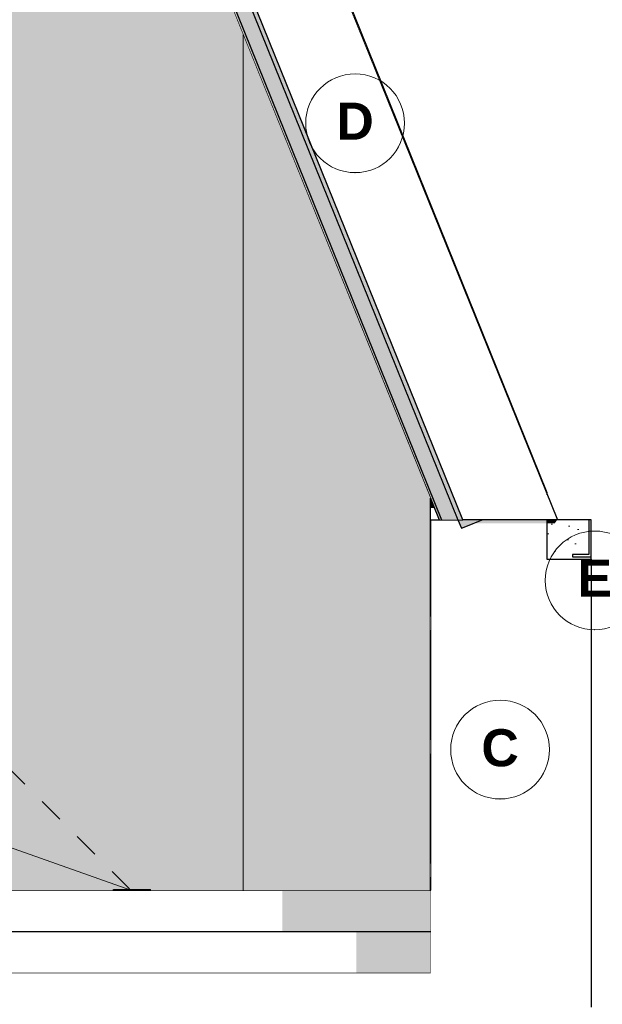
# Model space of a CAD drawing. Header units: millimetres. Extents: x 1794573 to 1818738, y -4558 to 6447.
# Tile 201 of 245: x 1811094 to 1813452, y 38 to 4025. Entities that reach past the tile are written whole.
import ezdxf
from ezdxf.enums import TextEntityAlignment as Align

# ---------------------------------------------------------------- set-up
doc = ezdxf.new("R2010")
doc.units = ezdxf.units.MM
doc.header["$MEASUREMENT"] = 0
doc.linetypes.add('Wipeout_Contour', pattern=[1000, 0, -1000])
doc.linetypes.add('ČÁRA ČÁRKOVANÁ 2', pattern=[200, 100, -100])
for name, color, linetype in [('2 - ČÁRA HLAVNÍ.2D', 7, 'Continuous'), ('3 - ZÁKLADOVÉ DESKY.3D', 7, 'Continuous'), ('4 - OBKLADY VNĚJŠÍ.3D', 7, 'Continuous'), ('4 - PODLAHY.3D', 7, 'Continuous'), ('4 - PRVKY KLEMPÍŘSKÉ.3D', 7, 'Continuous'), ('4 - PRVKY ZÁMEČNICKÉ.3D', 7, 'Continuous'), ('5 - SRUB - PRŮVLAKY.4D', 7, 'Continuous'), ('Nové_2 - TEXT HLAVNÍ NS.2D', 7, 'Continuous'), ('Nové_4 - ZDIVO - STĚNY NENOSNÉ.3D', 7, 'Continuous'), ('Nové_4 - ZDIVO - STĚNY NOSNÉ.3D', 7, 'Continuous'), ('Nové_Výplně - Povrchové', 7, 'Continuous'), ('Výplně - Povrchové', 7, 'Continuous')]:
    doc.layers.add(name, color=color, linetype=linetype)
doc.styles.add('GENEROVANÝ_STYL_2', font='Arial Bold.ttf')

# ---------------------------------------------------------------- blocks, each defined once
blk = doc.blocks.new('Řez_11', base_point=(1118812.4, 0))
at = {"color": 254, "linetype": 'Wipeout_Contour', "lineweight": 0, "ltscale": 10878782.57875898}
blk.add_wipeout([(1813226.5, 1840), (1813226.5, 2000), (1812756.5, 2000), (1812756.5, 26), (1813406.5, 26), (1813406.5, 1840)], dxfattribs=at).dxf.layer = 'Nové_Výplně - Povrchové'
at = {"layer": 'Nové_4 - ZDIVO - STĚNY NOSNÉ.3D', "linetype": 'Continuous', "lineweight": 0, "true_color": 0x000000}
blk.add_hatch(color=18, dxfattribs=at).paths.add_polyline_path([(1812867.4, 2000), (1812881.1, 1966.1), (1812930, 1985.9), (1813226.5, 1985.9), (1813226.5, 2000)])
at = {"layer": 'Nové_4 - ZDIVO - STĚNY NOSNÉ.3D', "color": 7, "linetype": 'Continuous', "lineweight": 30}
for p, q in [((1812756.5, 166.7), (1812756.5, 2000)), ((1812756.5, 2000), (1812867.4, 2000)), ((1812867.4, 2000), (1812886.9, 2000))]:
    blk.add_line(p, q, dxfattribs=at)
at = {"color": 254, "linetype": 'Wipeout_Contour', "lineweight": 0, "ltscale": 14507001.27246472}
blk.add_wipeout([(1813331.5, 1859), (1813331.5, 1855), (1813331.5, 1850), (1813406.5, 1850), (1813406.5, 2000), (1813397.5, 2000), (1813397.5, 1859), (1813391.5, 1859)], dxfattribs=at).dxf.layer = 'Nové_Výplně - Povrchové'
at = {"layer": 'Nové_4 - ZDIVO - STĚNY NOSNÉ.3D', "color": 7, "linetype": 'Continuous', "lineweight": 30}
blk.add_line((1813406.5, 1840), (1813406.5, 26), dxfattribs=at)
blk = doc.blocks.new('Řez_14', base_point=(1118812.4, 0))
at = {"color": 254, "linetype": 'Wipeout_Contour', "lineweight": 0, "ltscale": 7227306.166686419}
blk.add_wipeout([(1800896.5, 500), (1800896.5, 333.3), (1812756.5, 333.3), (1812756.5, 500)], dxfattribs=at).dxf.layer = 'Výplně - Povrchové'
at = {"layer": '3 - ZÁKLADOVÉ DESKY.3D', "linetype": 'Continuous', "lineweight": 0, "true_color": 0x000000}
blk.add_hatch(color=18, dxfattribs=at).paths.add_polyline_path([(1812756.5, 500), (1812156.5, 500), (1812156.5, 333.3), (1812756.5, 333.3)])
at = {"layer": '3 - ZÁKLADOVÉ DESKY.3D', "color": 7, "linetype": 'Continuous', "lineweight": 30}
blk.add_line((1800896.5, 500), (1812756.5, 500), dxfattribs=at)
blk = doc.blocks.new('Řez_15', base_point=(1118812.4, 0))
at = {"color": 254, "linetype": 'Wipeout_Contour', "lineweight": 0, "ltscale": 7227305.982198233}
blk.add_wipeout([(1800896.5, 0), (1812756.5, 0), (1812756.5, 166.7), (1800896.5, 166.7)], dxfattribs=at).dxf.layer = 'Výplně - Povrchové'
at = {"layer": '3 - ZÁKLADOVÉ DESKY.3D', "color": 7, "linetype": 'Continuous', "lineweight": 30}
blk.add_line((1800896.5, 166.7), (1812756.5, 166.7), dxfattribs=at)
blk = doc.blocks.new('Řez_16', base_point=(1118812.4, 0))
at = {"color": 254, "linetype": 'Wipeout_Contour', "lineweight": 0, "ltscale": 7227306.043695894}
blk.add_wipeout([(1800896.5, 166.7), (1812756.5, 166.7), (1812756.5, 333.3), (1800896.5, 333.3)], dxfattribs=at).dxf.layer = 'Výplně - Povrchové'
at = {"layer": '3 - ZÁKLADOVÉ DESKY.3D', "linetype": 'Continuous', "lineweight": 0, "true_color": 0x000000}
blk.add_hatch(color=18, dxfattribs=at).paths.add_polyline_path([(1812756.5, 333.3), (1812456.5, 333.3), (1812456.5, 166.7), (1812756.5, 166.7)])
at = {"layer": '3 - ZÁKLADOVÉ DESKY.3D', "color": 7, "linetype": 'Continuous', "lineweight": 30}
blk.add_line((1800896.5, 333.3), (1812756.5, 333.3), dxfattribs=at)
blk = doc.blocks.new('Řez_26', base_point=(1118812.4, 0))
at = {"color": 254, "linetype": 'Wipeout_Contour', "lineweight": 0, "ltscale": 7248268.483539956}
blk.add_wipeout([(1811331.4, 5636.8), (1811325.7, 5626.5), (1812790.9, 2000), (1812800.8, 2000)], dxfattribs=at).dxf.layer = 'Výplně - Povrchové'
at = {"layer": '4 - PRVKY ZÁMEČNICKÉ.3D', "linetype": 'Continuous', "lineweight": 0, "true_color": 0x000000}
blk.add_hatch(color=18, dxfattribs=at).paths.add_polyline_path([(1811331.4, 5636.8), (1811325.7, 5626.5), (1812790.9, 2000), (1812800.8, 2000)])
at = {"color": 254, "linetype": 'Wipeout_Contour', "lineweight": 0, "ltscale": 7248389.625910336}
blk.add_wipeout([(1811370, 5706.3), (1811331.4, 5636.8), (1812800.8, 2000), (1812867.4, 2000)], dxfattribs=at).dxf.layer = 'Výplně - Povrchové'
at = {"layer": '4 - PRVKY ZÁMEČNICKÉ.3D', "linetype": 'Continuous', "lineweight": 0, "true_color": 0x000000}
blk.add_hatch(color=18, dxfattribs=at).paths.add_polyline_path([(1811370, 5706.3), (1811331.4, 5636.8), (1812800.8, 2000), (1812867.4, 2000)])
at = {"layer": '4 - PRVKY ZÁMEČNICKÉ.3D', "color": 181, "linetype": 'Continuous', "lineweight": 30, "true_color": 0x9e3eff}
for p, q in [((1811325.7, 5626.5), (1812790.9, 2000)), ((1811331.4, 5636.8), (1811331.3, 5636.6)), ((1811331.4, 5636.8), (1812800.8, 2000))]:
    blk.add_line(p, q, dxfattribs=at)
blk = doc.blocks.new('Řez_29', base_point=(1118812.4, 0))
at = {"color": 254, "linetype": 'Wipeout_Contour', "lineweight": 0, "ltscale": 720293764.41127}
blk.add_wipeout([(1803604.6, 4376.7), (1800920.2, 500), (1803468.5, 500), (1803468.5, 502.5), (1803618.5, 502.5), (1803618.5, 500), (1804497.5, 500), (1804497.5, 2600), (1805397.5, 2600), (1805397.5, 500), (1806676.5, 500), (1806676.5, 502.5), (1806976.5, 502.5), (1806976.5, 500), (1809927.5, 500), (1809927.5, 2600), (1810827.5, 2600), (1810827.5, 500), (1811473.5, 500), (1811473.5, 502.5), (1811623.5, 502.5), (1811623.5, 500), (1812755.5, 500), (1812755.5, 2087.6), (1811335.9, 5601.2), (1810933.5, 5537.5), (1810933.5, 5513.5), (1810782.3, 5513.5), (1810743.5, 5507.4), (1810743.5, 5505.5), (1810821.9, 5505.5), (1810821.9, 5428.2), (1810825.5, 5421.6), (1810828.8, 5414.4), (1810831.6, 5407.1), (1810833.9, 5399.7), (1810835.7, 5392.2), (1810837, 5384.6), (1810837.8, 5377), (1810838, 5369.5), (1810837.7, 5362.1), (1810836.8, 5354.8), (1810835.4, 5347.6), (1810833.5, 5340.7), (1810831, 5334.1), (1810828.1, 5327.8), (1810824.7, 5321.9), (1810820.8, 5316.3), (1810816.5, 5311.2), (1810811.8, 5306.5), (1810806.7, 5302.2), (1810801.3, 5298.5), (1810795.5, 5295.4), (1810789.7, 5292.3), (1810789.5, 5292.2), (1810788.3, 5291.5), (1810699.9, 5244.1), (1810699.9, 5244.1), (1810699.7, 5244), (1810698.7, 5243.5), (1810692.7, 5240.8), (1810686.4, 5238.8), (1810679.9, 5237.3), (1810673.3, 5236.4), (1810666.5, 5236.1), (1810659.7, 5236.4), (1810652.8, 5237.3), (1810646, 5238.8), (1810639.1, 5240.8), (1810632.4, 5243.5), (1810625.8, 5246.6), (1810619.4, 5250.3), (1810613.2, 5254.6), (1810607.2, 5259.3), (1810601.5, 5264.4), (1810596.1, 5270), (1810591.1, 5275.9), (1810586.5, 5282.2), (1810582.3, 5288.9), (1810578.5, 5295.7), (1810575.2, 5302.9), (1810572.4, 5310.2), (1810570.1, 5317.6), (1810568.3, 5325.1), (1810567, 5332.7), (1810566.2, 5340.3), (1810566, 5347.8), (1810566.4, 5355.3), (1810567.2, 5362.6), (1810568.6, 5369.7), (1810570.6, 5376.6), (1810573, 5383.2), (1810575.9, 5389.5), (1810579.3, 5395.4), (1810583.2, 5401), (1810587.5, 5406.2), (1810592.2, 5410.9), (1810597.3, 5415.1), (1810602.7, 5418.8), (1810608.5, 5421.9), (1810609.5, 5422.5), (1810609.5, 5422.5), (1810609.7, 5422.6), (1810640.2, 5438.9), (1810640.2, 5491), (1810399.1, 5452.9), (1810399.1, 5429.2), (1810401.5, 5426.2), (1810406, 5419.8), (1810410.3, 5413.3), (1810414.2, 5406.6), (1810417.8, 5399.8), (1810421, 5393), (1810423.8, 5386.2), (1810426.2, 5379.5), (1810428.2, 5372.8), (1810429.7, 5366.3), (1810430.8, 5359.9), (1810431.4, 5353.7), (1810431.6, 5347.8), (1810431.3, 5342.1), (1810430.5, 5336.8), (1810429.3, 5331.8), (1810427.6, 5327.2), (1810425.5, 5323), (1810423, 5319.2), (1810420.1, 5315.9), (1810416.7, 5313), (1810408.8, 5307), (1810407.8, 5306.4), (1810406.8, 5305.5), (1810285.4, 5214), (1810285.2, 5213.9), (1810285, 5213.8), (1810283.7, 5212.8), (1810280, 5210.4), (1810276, 5208.6), (1810271.6, 5207.3), (1810267, 5206.5), (1810262, 5206.2), (1810256.9, 5206.5), (1810251.5, 5207.3), (1810246, 5208.6), (1810240.3, 5210.4), (1810234.5, 5212.8), (1810228.7, 5215.6), (1810222.8, 5219), (1810216.9, 5222.7), (1810211.1, 5226.9), (1810205.4, 5231.6), (1810199.7, 5236.5), (1810194.2, 5241.9), (1810188.9, 5247.5), (1810183.8, 5253.5), (1810179, 5259.6), (1810174.4, 5266), (1810170.2, 5272.6), (1810166.2, 5279.2), (1810162.7, 5286), (1810159.5, 5292.8), (1810156.6, 5299.6), (1810154.3, 5306.3), (1810152.3, 5313), (1810150.8, 5319.6), (1810149.7, 5325.9), (1810149.1, 5332.1), (1810148.9, 5338), (1810149.2, 5343.7), (1810150, 5349), (1810151.2, 5354), (1810152.9, 5358.6), (1810155, 5362.9), (1810157.5, 5366.6), (1810160.4, 5370), (1810163.7, 5372.8), (1810165.1, 5373.8), (1810165.2, 5373.9), (1810165.4, 5374.1), (1810235.6, 5427), (1810090, 5403.9), (1810092.4, 5399.8), (1810096.2, 5393), (1810099.8, 5386.2), (1810103.1, 5379.5), (1810106.2, 5372.8), (1810109.1, 5366.3), (1810111.6, 5359.9), (1810113.8, 5353.7), (1810115.7, 5347.8), (1810117.3, 5342.1), (1810118.5, 5336.8), (1810119.4, 5331.8), (1810119.9, 5327.2), (1810120.1, 5323), (1810119.9, 5319.2), (1810119.4, 5315.9), (1810118.5, 5313), (1810117.3, 5310.7), (1810115.7, 5308.8), (1810113.8, 5307.5), (1810104, 5301.5), (1810103.4, 5301.3), (1810101.6, 5300), (1809967.8, 5217.8), (1809967.7, 5217.4), (1809965.2, 5210.8), (1809962.3, 5204.5), (1809958.9, 5198.5), (1809955, 5192.9), (1809950.7, 5187.8), (1809946, 5183.1), (1809940.9, 5178.9), (1809935.5, 5175.2), (1809929.7, 5172), (1809923.9, 5168.9), (1809923.7, 5168.8), (1809922.5, 5168.1), (1809834.1, 5120.8), (1809834.1, 5120.7), (1809833.9, 5120.6), (1809832.9, 5120.1), (1809826.9, 5117.5), (1809820.6, 5115.4), (1809814.1, 5114), (1809807.5, 5113.1), (1809800.7, 5112.8), (1809793.9, 5113.1), (1809787, 5114), (1809780.2, 5115.4), (1809773.3, 5117.5), (1809766.6, 5120.1), (1809760, 5123.3), (1809753.6, 5127), (1809747.4, 5131.2), (1809741.4, 5135.9), (1809735.7, 5141.1), (1809730.3, 5146.6), (1809725.3, 5152.6), (1809720.7, 5158.9), (1809716.5, 5165.5), (1809712.7, 5172.4), (1809709.4, 5179.5), (1809706.6, 5186.8), (1809704.3, 5194.2), (1809702.5, 5201.8), (1809701.2, 5209.4), (1809700.4, 5216.9), (1809700.2, 5224.5), (1809700.6, 5231.9), (1809701.4, 5239.2), (1809702.8, 5246.3), (1809704.8, 5253.2), (1809707.2, 5259.8), (1809710.1, 5266.1), (1809713.5, 5272.1), (1809717.4, 5277.7), (1809721.7, 5282.8), (1809726.4, 5287.5), (1809731.5, 5291.7), (1809736.9, 5295.4), (1809742.7, 5298.6), (1809743.7, 5299.1), (1809743.7, 5299.1), (1809743.9, 5299.2), (1809774.4, 5315.6), (1809774.4, 5353.9), (1809533.3, 5315.7), (1809533.3, 5305.9), (1809535.7, 5302.8), (1809540.2, 5296.5), (1809544.5, 5289.9), (1809548.4, 5283.2), (1809552, 5276.5), (1809555.2, 5269.7), (1809558, 5262.9), (1809560.4, 5256.1), (1809562.4, 5249.5), (1809563.9, 5242.9), (1809565, 5236.6), (1809565.6, 5230.4), (1809565.8, 5224.4), (1809565.5, 5218.8), (1809564.7, 5213.4), (1809563.5, 5208.5), (1809561.8, 5203.8), (1809559.7, 5199.6), (1809557.2, 5195.9), (1809554.3, 5192.5), (1809550.9, 5189.7), (1809543, 5183.7), (1809542, 5183.1), (1809541, 5182.2), (1809419.6, 5090.7), (1809419.4, 5090.6), (1809419.2, 5090.4), (1809417.9, 5089.4), (1809414.2, 5087.1), (1809410.2, 5085.2), (1809405.8, 5083.9), (1809401.2, 5083.1), (1809396.2, 5082.8), (1809391.1, 5083.1), (1809385.7, 5083.9), (1809380.2, 5085.2), (1809374.5, 5087.1), (1809368.7, 5089.4), (1809362.9, 5092.3), (1809357, 5095.6), (1809351.1, 5099.4), (1809345.3, 5103.6), (1809339.6, 5108.2), (1809333.9, 5113.2), (1809328.4, 5118.5), (1809323.1, 5124.2), (1809318, 5130.1), (1809313.2, 5136.3), (1809308.6, 5142.7), (1809304.4, 5149.2), (1809300.4, 5155.9), (1809296.9, 5162.6), (1809293.7, 5169.4), (1809290.8, 5176.2), (1809288.5, 5183), (1809286.5, 5189.7), (1809285, 5196.2), (1809283.9, 5202.6), (1809283.3, 5208.8), (1809283.1, 5214.7), (1809283.4, 5220.3), (1809284.2, 5225.7), (1809285.4, 5230.7), (1809287.1, 5235.3), (1809289.2, 5239.5), (1809291.7, 5243.3), (1809294.6, 5246.6), (1809297.9, 5249.5), (1809299.3, 5250.5), (1809299.4, 5250.6), (1809299.6, 5250.7), (1809346.7, 5286.2), (1809231.4, 5267.9), (1809234, 5262.9), (1809237.3, 5256.1), (1809240.4, 5249.5), (1809243.3, 5242.9), (1809245.8, 5236.6), (1809248, 5230.4), (1809249.9, 5224.4), (1809251.5, 5218.8), (1809252.7, 5213.4), (1809253.6, 5208.5), (1809254.1, 5203.8), (1809254.3, 5199.6), (1809254.1, 5195.9), (1809253.6, 5192.5), (1809252.7, 5189.7), (1809251.5, 5187.3), (1809249.9, 5185.5), (1809248, 5184.2), (1809238.2, 5178.2), (1809237.6, 5178), (1809235.8, 5176.7), (1809086.8, 5085.2), (1809086.7, 5085.1), (1809086.4, 5084.9), (1809084.8, 5083.9), (1809082.6, 5083.1), (1809080, 5082.8), (1809077.2, 5083.1), (1809074.1, 5083.9), (1809070.7, 5085.2), (1809067.2, 5087.1), (1809063.4, 5089.4), (1809059.4, 5092.3), (1809055.2, 5095.6), (1809051, 5099.4), (1809046.6, 5103.6), (1809042.1, 5108.2), (1809037.5, 5113.2), (1809033, 5118.5), (1809028.4, 5124.2), (1809023.9, 5130.1), (1809019.4, 5136.3), (1809015, 5142.7), (1809010.8, 5149.2), (1809006.6, 5155.9), (1809002.6, 5162.6), (1808998.8, 5169.4), (1808995.3, 5176.2), (1808991.9, 5183), (1808988.8, 5189.7), (1808986, 5196.2), (1808983.5, 5202.6), (1808981.2, 5208.8), (1808979.3, 5214.7), (1808977.8, 5220.3), (1808976.5, 5225.7), (1808976.2, 5227.5)], dxfattribs=at).dxf.layer = 'Nové_Výplně - Povrchové'
at = {"layer": 'Nové_4 - ZDIVO - STĚNY NENOSNÉ.3D', "linetype": 'Continuous', "lineweight": 0, "true_color": 0x000000}
blk.add_hatch(color=18, dxfattribs=at).paths.add_polyline_path([(1803604.6, 4376.7), (1800920.2, 500), (1803468.5, 500), (1803468.5, 502.5), (1803618.5, 502.5), (1803618.5, 500), (1804497.5, 500), (1804497.5, 2600), (1805397.5, 2600), (1805397.5, 500), (1806676.5, 500), (1806676.5, 502.5), (1806976.5, 502.5), (1806976.5, 500), (1809927.5, 500), (1809927.5, 2600), (1810827.5, 2600), (1810827.5, 500), (1811473.5, 500), (1811473.5, 502.5), (1811623.5, 502.5), (1811623.5, 500), (1812755.5, 500), (1812755.5, 2087.6), (1811335.9, 5601.2), (1810933.5, 5537.5), (1810933.5, 5513.5), (1810782.3, 5513.5), (1810743.5, 5507.4), (1810743.5, 5505.5), (1810821.9, 5505.5), (1810821.9, 5428.2), (1810825.5, 5421.6), (1810828.8, 5414.4), (1810831.6, 5407.1), (1810833.9, 5399.7), (1810835.7, 5392.2), (1810837, 5384.6), (1810837.8, 5377), (1810838, 5369.5), (1810837.7, 5362.1), (1810836.8, 5354.8), (1810835.4, 5347.6), (1810833.5, 5340.7), (1810831, 5334.1), (1810828.1, 5327.8), (1810824.7, 5321.9), (1810820.8, 5316.3), (1810816.5, 5311.2), (1810811.8, 5306.5), (1810806.7, 5302.2), (1810801.3, 5298.5), (1810795.5, 5295.4), (1810789.7, 5292.3), (1810789.5, 5292.2), (1810788.3, 5291.5), (1810699.9, 5244.1), (1810699.9, 5244.1), (1810699.7, 5244), (1810698.7, 5243.5), (1810692.7, 5240.8), (1810686.4, 5238.8), (1810679.9, 5237.3), (1810673.3, 5236.4), (1810666.5, 5236.1), (1810659.7, 5236.4), (1810652.8, 5237.3), (1810646, 5238.8), (1810639.1, 5240.8), (1810632.4, 5243.5), (1810625.8, 5246.6), (1810619.4, 5250.3), (1810613.2, 5254.6), (1810607.2, 5259.3), (1810601.5, 5264.4), (1810596.1, 5270), (1810591.1, 5275.9), (1810586.5, 5282.2), (1810582.3, 5288.9), (1810578.5, 5295.7), (1810575.2, 5302.9), (1810572.4, 5310.2), (1810570.1, 5317.6), (1810568.3, 5325.1), (1810567, 5332.7), (1810566.2, 5340.3), (1810566, 5347.8), (1810566.4, 5355.3), (1810567.2, 5362.6), (1810568.6, 5369.7), (1810570.6, 5376.6), (1810573, 5383.2), (1810575.9, 5389.5), (1810579.3, 5395.4), (1810583.2, 5401), (1810587.5, 5406.2), (1810592.2, 5410.9), (1810597.3, 5415.1), (1810602.7, 5418.8), (1810608.5, 5421.9), (1810609.5, 5422.5), (1810609.5, 5422.5), (1810609.7, 5422.6), (1810640.2, 5438.9), (1810640.2, 5491), (1810399.1, 5452.9), (1810399.1, 5429.2), (1810401.5, 5426.2), (1810406, 5419.8), (1810410.3, 5413.3), (1810414.2, 5406.6), (1810417.8, 5399.8), (1810421, 5393), (1810423.8, 5386.2), (1810426.2, 5379.5), (1810428.2, 5372.8), (1810429.7, 5366.3), (1810430.8, 5359.9), (1810431.4, 5353.7), (1810431.6, 5347.8), (1810431.3, 5342.1), (1810430.5, 5336.8), (1810429.3, 5331.8), (1810427.6, 5327.2), (1810425.5, 5323), (1810423, 5319.2), (1810420.1, 5315.9), (1810416.7, 5313), (1810408.8, 5307), (1810407.8, 5306.4), (1810406.8, 5305.5), (1810285.4, 5214), (1810285.2, 5213.9), (1810285, 5213.8), (1810283.7, 5212.8), (1810280, 5210.4), (1810276, 5208.6), (1810271.6, 5207.3), (1810267, 5206.5), (1810262, 5206.2), (1810256.9, 5206.5), (1810251.5, 5207.3), (1810246, 5208.6), (1810240.3, 5210.4), (1810234.5, 5212.8), (1810228.7, 5215.6), (1810222.8, 5219), (1810216.9, 5222.7), (1810211.1, 5226.9), (1810205.4, 5231.6), (1810199.7, 5236.5), (1810194.2, 5241.9), (1810188.9, 5247.5), (1810183.8, 5253.5), (1810179, 5259.6), (1810174.4, 5266), (1810170.2, 5272.6), (1810166.2, 5279.2), (1810162.7, 5286), (1810159.5, 5292.8), (1810156.6, 5299.6), (1810154.3, 5306.3), (1810152.3, 5313), (1810150.8, 5319.6), (1810149.7, 5325.9), (1810149.1, 5332.1), (1810148.9, 5338), (1810149.2, 5343.7), (1810150, 5349), (1810151.2, 5354), (1810152.9, 5358.6), (1810155, 5362.9), (1810157.5, 5366.6), (1810160.4, 5370), (1810163.7, 5372.8), (1810165.1, 5373.8), (1810165.2, 5373.9), (1810165.4, 5374.1), (1810235.6, 5427), (1810090, 5403.9), (1810092.4, 5399.8), (1810096.2, 5393), (1810099.8, 5386.2), (1810103.1, 5379.5), (1810106.2, 5372.8), (1810109.1, 5366.3), (1810111.6, 5359.9), (1810113.8, 5353.7), (1810115.7, 5347.8), (1810117.3, 5342.1), (1810118.5, 5336.8), (1810119.4, 5331.8), (1810119.9, 5327.2), (1810120.1, 5323), (1810119.9, 5319.2), (1810119.4, 5315.9), (1810118.5, 5313), (1810117.3, 5310.7), (1810115.7, 5308.8), (1810113.8, 5307.5), (1810104, 5301.5), (1810103.4, 5301.3), (1810101.6, 5300), (1809967.8, 5217.8), (1809967.7, 5217.4), (1809965.2, 5210.8), (1809962.3, 5204.5), (1809958.9, 5198.5), (1809955, 5192.9), (1809950.7, 5187.8), (1809946, 5183.1), (1809940.9, 5178.9), (1809935.5, 5175.2), (1809929.7, 5172), (1809923.9, 5168.9), (1809923.7, 5168.8), (1809922.5, 5168.1), (1809834.1, 5120.8), (1809834.1, 5120.7), (1809833.9, 5120.6), (1809832.9, 5120.1), (1809826.9, 5117.5), (1809820.6, 5115.4), (1809814.1, 5114), (1809807.5, 5113.1), (1809800.7, 5112.8), (1809793.9, 5113.1), (1809787, 5114), (1809780.2, 5115.4), (1809773.3, 5117.5), (1809766.6, 5120.1), (1809760, 5123.3), (1809753.6, 5127), (1809747.4, 5131.2), (1809741.4, 5135.9), (1809735.7, 5141.1), (1809730.3, 5146.6), (1809725.3, 5152.6), (1809720.7, 5158.9), (1809716.5, 5165.5), (1809712.7, 5172.4), (1809709.4, 5179.5), (1809706.6, 5186.8), (1809704.3, 5194.2), (1809702.5, 5201.8), (1809701.2, 5209.4), (1809700.4, 5216.9), (1809700.2, 5224.5), (1809700.6, 5231.9), (1809701.4, 5239.2), (1809702.8, 5246.3), (1809704.8, 5253.2), (1809707.2, 5259.8), (1809710.1, 5266.1), (1809713.5, 5272.1), (1809717.4, 5277.7), (1809721.7, 5282.8), (1809726.4, 5287.5), (1809731.5, 5291.7), (1809736.9, 5295.4), (1809742.7, 5298.6), (1809743.7, 5299.1), (1809743.7, 5299.1), (1809743.9, 5299.2), (1809774.4, 5315.6), (1809774.4, 5353.9), (1809533.3, 5315.7), (1809533.3, 5305.9), (1809535.7, 5302.8), (1809540.2, 5296.5), (1809544.5, 5289.9), (1809548.4, 5283.2), (1809552, 5276.5), (1809555.2, 5269.7), (1809558, 5262.9), (1809560.4, 5256.1), (1809562.4, 5249.5), (1809563.9, 5242.9), (1809565, 5236.6), (1809565.6, 5230.4), (1809565.8, 5224.4), (1809565.5, 5218.8), (1809564.7, 5213.4), (1809563.5, 5208.5), (1809561.8, 5203.8), (1809559.7, 5199.6), (1809557.2, 5195.9), (1809554.3, 5192.5), (1809550.9, 5189.7), (1809543, 5183.7), (1809542, 5183.1), (1809541, 5182.2), (1809419.6, 5090.7), (1809419.4, 5090.6), (1809419.2, 5090.4), (1809417.9, 5089.4), (1809414.2, 5087.1), (1809410.2, 5085.2), (1809405.8, 5083.9), (1809401.2, 5083.1), (1809396.2, 5082.8), (1809391.1, 5083.1), (1809385.7, 5083.9), (1809380.2, 5085.2), (1809374.5, 5087.1), (1809368.7, 5089.4), (1809362.9, 5092.3), (1809357, 5095.6), (1809351.1, 5099.4), (1809345.3, 5103.6), (1809339.6, 5108.2), (1809333.9, 5113.2), (1809328.4, 5118.5), (1809323.1, 5124.2), (1809318, 5130.1), (1809313.2, 5136.3), (1809308.6, 5142.7), (1809304.4, 5149.2), (1809300.4, 5155.9), (1809296.9, 5162.6), (1809293.7, 5169.4), (1809290.8, 5176.2), (1809288.5, 5183), (1809286.5, 5189.7), (1809285, 5196.2), (1809283.9, 5202.6), (1809283.3, 5208.8), (1809283.1, 5214.7), (1809283.4, 5220.3), (1809284.2, 5225.7), (1809285.4, 5230.7), (1809287.1, 5235.3), (1809289.2, 5239.5), (1809291.7, 5243.3), (1809294.6, 5246.6), (1809297.9, 5249.5), (1809299.3, 5250.5), (1809299.4, 5250.6), (1809299.6, 5250.7), (1809346.7, 5286.2), (1809231.4, 5267.9), (1809234, 5262.9), (1809237.3, 5256.1), (1809240.4, 5249.5), (1809243.3, 5242.9), (1809245.8, 5236.6), (1809248, 5230.4), (1809249.9, 5224.4), (1809251.5, 5218.8), (1809252.7, 5213.4), (1809253.6, 5208.5), (1809254.1, 5203.8), (1809254.3, 5199.6), (1809254.1, 5195.9), (1809253.6, 5192.5), (1809252.7, 5189.7), (1809251.5, 5187.3), (1809249.9, 5185.5), (1809248, 5184.2), (1809238.2, 5178.2), (1809237.6, 5178), (1809235.8, 5176.7), (1809086.8, 5085.2), (1809086.7, 5085.1), (1809086.4, 5084.9), (1809084.8, 5083.9), (1809082.6, 5083.1), (1809080, 5082.8), (1809077.2, 5083.1), (1809074.1, 5083.9), (1809070.7, 5085.2), (1809067.2, 5087.1), (1809063.4, 5089.4), (1809059.4, 5092.3), (1809055.2, 5095.6), (1809051, 5099.4), (1809046.6, 5103.6), (1809042.1, 5108.2), (1809037.5, 5113.2), (1809033, 5118.5), (1809028.4, 5124.2), (1809023.9, 5130.1), (1809019.4, 5136.3), (1809015, 5142.7), (1809010.8, 5149.2), (1809006.6, 5155.9), (1809002.6, 5162.6), (1808998.8, 5169.4), (1808995.3, 5176.2), (1808991.9, 5183), (1808988.8, 5189.7), (1808986, 5196.2), (1808983.5, 5202.6), (1808981.2, 5208.8), (1808979.3, 5214.7), (1808977.8, 5220.3), (1808976.5, 5225.7), (1808976.2, 5227.5)])
at = {"layer": 'Nové_4 - ZDIVO - STĚNY NENOSNÉ.3D', "color": 7, "linetype": 'Continuous', "lineweight": 30}
blk.add_line((1812755.5, 2087.6), (1812755.5, 500), dxfattribs=at)
blk = doc.blocks.new('Řez_32', base_point=(1118812.4, 0))
at = {"color": 254, "linetype": 'Wipeout_Contour', "lineweight": 0, "ltscale": 7253582.078383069}
blk.add_wipeout([(1813391.5, 1859), (1813397.5, 1859), (1813397.5, 2000), (1813391.5, 2000)], dxfattribs=at).dxf.layer = 'Výplně - Povrchové'
at = {"layer": 'Výplně - Povrchové', "linetype": 'Continuous', "lineweight": 0, "true_color": 0x000000}
h = blk.add_hatch(dxfattribs=at)
h.set_pattern_fill('TERÉN___PÍSEK', color=18, style=0, pattern_type=2)
h.set_pattern_definition([(45, (1118812.4, 200), (-63.63961, 63.63961), [0, -60, 0, -90]), (110, (1119012.4, 200), (84.572336, 30.781813), [0, -44, 0, -76])])
h.paths.add_polyline_path([(1813391.5, 1859), (1813397.5, 1859), (1813397.5, 2000), (1813391.5, 2000)])
at = {"color": 254, "linetype": 'Wipeout_Contour', "lineweight": 0, "ltscale": 14506420.45671896}
blk.add_wipeout([(1813406.5, 1850), (1813331.5, 1850), (1813331.5, 1855), (1813241.5, 1855), (1813241.5, 2000), (1813226.5, 2000), (1813226.5, 1840), (1813406.5, 1840)], dxfattribs=at).dxf.layer = 'Výplně - Povrchové'
at = {"layer": 'Výplně - Povrchové', "linetype": 'Continuous', "lineweight": 0, "true_color": 0x000000}
h = blk.add_hatch(dxfattribs=at)
h.set_pattern_fill('TERÉN___PÍSEK', color=18, style=0, pattern_type=2)
h.set_pattern_definition([(45, (1118812.4, 200), (-63.63961, 63.63961), [0, -60, 0, -90]), (110, (1119012.4, 200), (84.572336, 30.781813), [0, -44, 0, -76])])
h.paths.add_polyline_path([(1813406.5, 1850), (1813331.5, 1850), (1813331.5, 1855), (1813241.5, 1855), (1813241.5, 2000), (1813226.5, 2000), (1813226.5, 1840), (1813406.5, 1840)])
at = {"color": 254, "linetype": 'Wipeout_Contour', "lineweight": 0, "ltscale": 10879934.75863077}
blk.add_wipeout([(1813331.5, 1859), (1813391.5, 1859), (1813391.5, 2000), (1813241.5, 2000), (1813241.5, 1855), (1813331.5, 1855)], dxfattribs=at).dxf.layer = 'Výplně - Povrchové'
at = {"layer": '4 - PRVKY KLEMPÍŘSKÉ.3D', "linetype": 'Continuous', "lineweight": 0, "true_color": 0x000000}
for points in [[(1813241.5, 2000), (1813226.5, 2000), (1813226.5, 1985.9), (1813241.5, 1985.9)], [(1813241.5, 1985.9), (1813259.7, 1985.9), (1813269.7, 2000), (1813241.5, 2000)]]:
    blk.add_hatch(color=18, dxfattribs=at).paths.add_polyline_path(points)
at = {"layer": 'Výplně - Povrchové', "linetype": 'Continuous', "lineweight": 0, "true_color": 0x000000}
h = blk.add_hatch(dxfattribs=at)
h.set_pattern_fill('TERÉN___PÍSEK', color=18, style=0, pattern_type=2)
h.set_pattern_definition([(45, (1118812.4, 200), (-63.63961, 63.63961), [0, -60, 0, -90]), (110, (1119012.4, 200), (84.572336, 30.781813), [0, -44, 0, -76])])
h.paths.add_polyline_path([(1813331.5, 1859), (1813391.5, 1859), (1813391.5, 2000), (1813241.5, 2000), (1813241.5, 1855), (1813331.5, 1855)])
at = {"layer": '4 - PRVKY KLEMPÍŘSKÉ.3D', "color": 181, "linetype": 'Continuous', "lineweight": 30, "true_color": 0x9e3eff}
for p, q in [((1813226.5, 2000), (1813226.5, 1840)), ((1813391.5, 2000), (1813269.7, 2000)), ((1813397.5, 2000), (1813391.5, 2000)), ((1813226.5, 1840), (1813406.5, 1840)), ((1813406.5, 1840), (1813406.5, 1850))]:
    blk.add_line(p, q, dxfattribs=at)
blk = doc.blocks.new('Řez_37', base_point=(1118812.4, 0))
at = {"layer": '4 - OBKLADY VNĚJŠÍ.3D', "color": 7, "linetype": 'Continuous', "lineweight": 30}
blk.add_line((1812881.1, 1966.1), (1812898.8, 1973.2), dxfattribs=at)
at = {"color": 254, "linetype": 'Wipeout_Contour', "lineweight": 0, "ltscale": 7248522.818135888}
blk.add_wipeout([(1811383.6, 5720.6), (1811364.6, 5719.6), (1812867.4, 2000), (1812886.9, 2000)], dxfattribs=at).dxf.layer = 'Výplně - Povrchové'
at = {"layer": '4 - OBKLADY VNĚJŠÍ.3D', "linetype": 'Continuous', "lineweight": 0, "true_color": 0x000000}
blk.add_hatch(color=18, dxfattribs=at).paths.add_polyline_path([(1811383.6, 5720.6), (1811368.2, 5719.8), (1812871.1, 2000), (1812886.9, 2000)])
at = {"layer": '4 - OBKLADY VNĚJŠÍ.3D', "color": 7, "linetype": 'Continuous', "lineweight": 30}
for p, q in [((1811357.5, 5737.3), (1811364.6, 5719.6)), ((1811364.6, 5719.6), (1812867.4, 2000)), ((1812867.4, 2000), (1812881.1, 1966.1)), ((1812898.8, 1973.2), (1812965.1, 2000))]:
    blk.add_line(p, q, dxfattribs=at)
blk = doc.blocks.new('Řez_46', base_point=(1118812.4, 0))
at = {"color": 254, "linetype": 'Wipeout_Contour', "lineweight": 0, "ltscale": 23459917.1992725}
blk.add_wipeout([(1800416.5, 565.5), (1800416.5, 500), (1800785.2, 500), (1803573.1, 5329.3), (1811376.5, 5738.3), (1812886.9, 2000), (1813269.7, 2000), (1811610.8, 6106), (1803362, 5673.7), (1800628.4, 933), (1800655.7, 917.3), (1800460.7, 579.6), (1800433.6, 595.2)], dxfattribs=at).dxf.layer = 'Výplně - Povrchové'
at = {"layer": '4 - PRVKY KLEMPÍŘSKÉ.3D', "color": 181, "linetype": 'Continuous', "lineweight": 30, "true_color": 0x9e3eff}
for p, q in [((1811610.8, 6106), (1813269.7, 2000)), ((1812886.9, 2000), (1811376.5, 5738.3)), ((1813269.7, 2000), (1812886.9, 2000))]:
    blk.add_line(p, q, dxfattribs=at)
blk = doc.blocks.new('Řez_47', base_point=(1118812.4, 0))
at = {"color": 254, "linetype": 'Wipeout_Contour', "lineweight": 0, "ltscale": 5438285.670442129}
blk.add_wipeout([(1812770.7, 2050), (1812755.5, 2087.6), (1812755.5, 2050)], dxfattribs=at).dxf.layer = 'Výplně - Povrchové'
at = {"layer": '5 - SRUB - PRŮVLAKY.4D', "linetype": 'Continuous', "lineweight": 0, "true_color": 0x000000}
blk.add_hatch(color=18, dxfattribs=at).paths.add_polyline_path([(1812770.7, 2050), (1812755.5, 2087.6), (1812755.5, 2050)])
at = {"layer": '5 - SRUB - PRŮVLAKY.4D', "color": 7, "linetype": 'Continuous', "lineweight": 30}
blk.add_line((1812770.7, 2050), (1812755.5, 2050), dxfattribs=at)
blk = doc.blocks.new('Řez_48', base_point=(1118812.4, 0))
at = {"color": 254, "linetype": 'Wipeout_Contour', "lineweight": 0, "ltscale": 7251026.722294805}
blk.add_wipeout([(1812756.5, 1610), (1812755.5, 1610), (1812755.5, 1550), (1812756.5, 1550)], dxfattribs=at).dxf.layer = 'Výplně - Povrchové'
at = {"layer": '5 - SRUB - PRŮVLAKY.4D', "linetype": 'Continuous', "lineweight": 0, "true_color": 0x000000}
blk.add_hatch(color=18, dxfattribs=at).paths.add_polyline_path([(1812756.5, 1610), (1812755.5, 1610), (1812755.5, 1550), (1812756.5, 1550)])
at = {"layer": '5 - SRUB - PRŮVLAKY.4D', "color": 7, "linetype": 'Continuous', "lineweight": 30}
for p, q in [((1812756.5, 1610), (1812755.5, 1610)), ((1812756.5, 1550), (1812755.5, 1550))]:
    blk.add_line(p, q, dxfattribs=at)
blk = doc.blocks.new('Řez_49', base_point=(1118812.4, 0))
at = {"color": 254, "linetype": 'Wipeout_Contour', "lineweight": 0, "ltscale": 7251025.254916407}
blk.add_wipeout([(1812756.5, 1110), (1812755.5, 1110), (1812755.5, 1050), (1812756.5, 1050)], dxfattribs=at).dxf.layer = 'Výplně - Povrchové'
at = {"layer": '5 - SRUB - PRŮVLAKY.4D', "linetype": 'Continuous', "lineweight": 0, "true_color": 0x000000}
blk.add_hatch(color=18, dxfattribs=at).paths.add_polyline_path([(1812756.5, 1110), (1812755.5, 1110), (1812755.5, 1050), (1812756.5, 1050)])
at = {"layer": '5 - SRUB - PRŮVLAKY.4D', "color": 7, "linetype": 'Continuous', "lineweight": 30}
for p, q in [((1812756.5, 1110), (1812755.5, 1110)), ((1812756.5, 1050), (1812755.5, 1050))]:
    blk.add_line(p, q, dxfattribs=at)
blk = doc.blocks.new('Řez_50', base_point=(1118812.4, 0))
at = {"color": 254, "linetype": 'Wipeout_Contour', "lineweight": 0, "ltscale": 7251024.33918383}
blk.add_wipeout([(1812756.5, 610), (1812755.5, 610), (1812755.5, 550), (1812756.5, 550)], dxfattribs=at).dxf.layer = 'Výplně - Povrchové'
at = {"layer": '5 - SRUB - PRŮVLAKY.4D', "linetype": 'Continuous', "lineweight": 0, "true_color": 0x000000}
blk.add_hatch(color=18, dxfattribs=at).paths.add_polyline_path([(1812756.5, 610), (1812755.5, 610), (1812755.5, 550), (1812756.5, 550)])
at = {"layer": '5 - SRUB - PRŮVLAKY.4D', "color": 7, "linetype": 'Continuous', "lineweight": 30}
for p, q in [((1812756.5, 610), (1812755.5, 610)), ((1812756.5, 550), (1812755.5, 550))]:
    blk.add_line(p, q, dxfattribs=at)
blk = doc.blocks.new('Řez_52', base_point=(1118812.4, 0))
at = {"layer": '4 - PRVKY KLEMPÍŘSKÉ.3D', "color": 181, "linetype": 'Continuous', "lineweight": 30, "true_color": 0x9e3eff}
for p, q in [((1813406.5, 2000), (1813397.5, 2000)), ((1813397.5, 2000), (1813397.5, 1859)), ((1813406.5, 1850), (1813406.5, 2000)), ((1813397.5, 1859), (1813331.5, 1859)), ((1813331.5, 1859), (1813331.5, 1850)), ((1813331.5, 1850), (1813406.5, 1850))]:
    blk.add_line(p, q, dxfattribs=at)
blk = doc.blocks.new('Řez_58', base_point=(1118812.4, 0))
at = {"color": 254, "linetype": 'Wipeout_Contour', "lineweight": 0, "ltscale": 7246194.211141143}
blk.add_wipeout([(1811473.5, 502.5), (1811473.5, 500), (1811623.5, 500), (1811623.5, 502.5)], dxfattribs=at).dxf.layer = 'Výplně - Povrchové'
at = {"layer": '4 - PODLAHY.3D', "linetype": 'Continuous', "lineweight": 0, "true_color": 0x000000}
blk.add_hatch(color=18, dxfattribs=at).paths.add_polyline_path([(1811473.5, 502.5), (1811473.5, 500), (1811623.5, 500), (1811623.5, 502.5)])
at = {"layer": '4 - PODLAHY.3D', "color": 181, "linetype": 'Continuous', "lineweight": 30, "true_color": 0x9e3eff}
for p, q in [((1811473.5, 502.5), (1811623.5, 502.5)), ((1811473.5, 500), (1811473.5, 502.5)), ((1811623.5, 500), (1811623.5, 502.5))]:
    blk.add_line(p, q, dxfattribs=at)
blk = doc.blocks.new('Řez_78', base_point=(1118812.4, 0))
at = {"color": 254, "linetype": 'Wipeout_Contour', "lineweight": 0, "ltscale": 7249703.45313077}
blk.add_wipeout([(1811611, 6110.6), (1813228.8, 2106.4), (1813228.8, 2109.3), (1811611.7, 6111.7)], dxfattribs=at).dxf.layer = 'Výplně - Povrchové'
at = {"color": 254, "linetype": 'Wipeout_Contour', "lineweight": 0, "ltscale": 10872940.2377185}
blk.add_wipeout([(1811608.1, 6106), (1811608.1, 6105.9), (1811610.8, 6106), (1813228.8, 2101.3), (1813228.8, 2106.4), (1811611, 6110.6)], dxfattribs=at).dxf.layer = 'Výplně - Povrchové'
at = {"layer": '4 - PRVKY KLEMPÍŘSKÉ.3D', "color": 181, "linetype": 'Continuous', "lineweight": 30, "true_color": 0x9e3eff}
for p, q in [((1813228.8, 2109.3), (1811611.7, 6111.7)), ((1813228.8, 2106.4), (1813228.8, 2109.3)), ((1813228.8, 2101.3), (1813228.8, 2106.4))]:
    blk.add_line(p, q, dxfattribs=at)
blk = doc.blocks.new('Řez_79', base_point=(1118812.4, 0))
at = {"color": 254, "linetype": 'Wipeout_Contour', "lineweight": 0, "ltscale": 10876157.76984167}
blk.add_wipeout([(1811608.7, 6119.4), (1813228.8, 2109.3), (1813228.8, 2106.9), (1813229, 2106.4), (1813229, 2109.3), (1811608.8, 6119.6)], dxfattribs=at).dxf.layer = 'Výplně - Povrchové'
at = {"color": 254, "linetype": 'Wipeout_Contour', "lineweight": 0, "ltscale": 9066151.197166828}
blk.add_wipeout([(1813228.8, 2106.4), (1813228.8, 2101.2), (1813229, 2100.7), (1813229, 2106.4), (1813228.8, 2106.9)], dxfattribs=at).dxf.layer = 'Výplně - Povrchové'
at = {"layer": '4 - PRVKY KLEMPÍŘSKÉ.3D', "color": 181, "linetype": 'Continuous', "lineweight": 30, "true_color": 0x9e3eff}
for p, q in [((1813229, 2109.3), (1811608.8, 6119.6)), ((1813229, 2106.4), (1813229, 2109.3)), ((1813229, 2100.7), (1813229, 2106.4))]:
    blk.add_line(p, q, dxfattribs=at)
blk = doc.blocks.new('Řez_81', base_point=(1118812.4, 0))
at = {"color": 254, "linetype": 'Wipeout_Contour', "lineweight": 0, "ltscale": 19934264.35834455}
blk.add_wipeout([(1811607.9, 6118.4), (1811609.1, 6115.4), (1811610, 6115.5), (1811611.6, 6111.7), (1811611.6, 6111.7), (1811611.7, 6111.7), (1813228.8, 2109.3), (1813228.8, 2106.5), (1813228.8, 2106.4), (1813228.8, 2109.3), (1811608.6, 6119.6)], dxfattribs=at).dxf.layer = 'Výplně - Povrchové'
at = {"layer": '4 - PRVKY KLEMPÍŘSKÉ.3D', "color": 181, "linetype": 'Continuous', "lineweight": 30, "true_color": 0x9e3eff}
for p, q in [((1813228.8, 2109.3), (1811608.6, 6119.6)), ((1813228.8, 2106.4), (1813228.8, 2109.3)), ((1813228.8, 2101.2), (1813228.8, 2106.4))]:
    blk.add_line(p, q, dxfattribs=at)
blk = doc.blocks.new('Popiska_4', base_point=(1812451.2, 3405.2))
at = {"layer": 'Nové_2 - TEXT HLAVNÍ NS.2D', "color": 5, "linetype": 'Continuous', "lineweight": 15, "true_color": 0x1c1cff, "flags": 128}
blk.add_lwpolyline([(1812651.2, 3605.2, 1), (1812251.2, 3605.2, 1)], format="xyb", close=True, dxfattribs=at)
at = {"layer": 'Nové_2 - TEXT HLAVNÍ NS.2D', "color": 5, "linetype": 'Continuous', "lineweight": 15, "true_color": 0x1c1cff}
blk.add_point((1812451.2, 3405.2), dxfattribs=at)
at = {"layer": 'Nové_2 - TEXT HLAVNÍ NS.2D', "color": 5, "lineweight": 0, "true_color": 0x1c1cff, "style": 'GENEROVANÝ_STYL_2'}
blk.add_attdef('customHeadContent', text='', height=150, dxfattribs=at).set_placement((1812451.2, 3613.8), align=Align.MIDDLE_CENTER)
blk = doc.blocks.new('Popiska_6', base_point=(1813038, 869.4))
at = {"layer": 'Nové_2 - TEXT HLAVNÍ NS.2D', "color": 5, "linetype": 'Continuous', "lineweight": 15, "true_color": 0x1c1cff, "flags": 128}
blk.add_lwpolyline([(1813238, 1069.4, 1), (1812838, 1069.4, 1)], format="xyb", close=True, dxfattribs=at)
at = {"layer": 'Nové_2 - TEXT HLAVNÍ NS.2D', "color": 5, "linetype": 'Continuous', "lineweight": 15, "true_color": 0x1c1cff}
blk.add_point((1813038, 869.4), dxfattribs=at)
at = {"layer": 'Nové_2 - TEXT HLAVNÍ NS.2D', "color": 5, "lineweight": 0, "true_color": 0x1c1cff, "style": 'GENEROVANÝ_STYL_2'}
blk.add_attdef('customHeadContent', text='', height=150, dxfattribs=at).set_placement((1813038, 1076.8), align=Align.MIDDLE_CENTER)
blk = doc.blocks.new('Popiska_8', base_point=(1813420.8, 1554.3))
at = {"layer": 'Nové_2 - TEXT HLAVNÍ NS.2D', "color": 5, "linetype": 'Continuous', "lineweight": 15, "true_color": 0x1c1cff, "flags": 128}
blk.add_lwpolyline([(1813620.8, 1754.3, 1), (1813220.8, 1754.3, 1)], format="xyb", close=True, dxfattribs=at)
at = {"layer": 'Nové_2 - TEXT HLAVNÍ NS.2D', "color": 5, "linetype": 'Continuous', "lineweight": 15, "true_color": 0x1c1cff}
blk.add_point((1813420.8, 1554.3), dxfattribs=at)
at = {"layer": 'Nové_2 - TEXT HLAVNÍ NS.2D', "color": 5, "lineweight": 0, "true_color": 0x1c1cff, "style": 'GENEROVANÝ_STYL_2'}
blk.add_attdef('customHeadContent', text='', height=150, dxfattribs=at).set_placement((1813420.8, 1762.9), align=Align.MIDDLE_CENTER)

msp = doc.modelspace()

# ---------------------------------------------------------------- block references
at = {"layer": 'Nové_4 - ZDIVO - STĚNY NOSNÉ.3D', "lineweight": 0}
msp.add_blockref('Řez_11', (1118812.4, 0), dxfattribs=at)

# ---------------------------------------------------------------- next in the draw order: block references
at = {"layer": '3 - ZÁKLADOVÉ DESKY.3D', "lineweight": 0}
for name in ['Řez_14', 'Řez_15']:
    msp.add_blockref(name, (1118812.4, 0), dxfattribs=at)
at = {"layer": '4 - PRVKY KLEMPÍŘSKÉ.3D', "lineweight": 0}
msp.add_blockref('Řez_32', (1118812.4, 0), dxfattribs=at)
at = {"layer": '4 - PRVKY ZÁMEČNICKÉ.3D', "lineweight": 0}
msp.add_blockref('Řez_26', (1118812.4, 0), dxfattribs=at)

# ---------------------------------------------------------------- next in the draw order: block references
at = {"layer": '3 - ZÁKLADOVÉ DESKY.3D', "lineweight": 0}
msp.add_blockref('Řez_16', (1118812.4, 0), dxfattribs=at)
at = {"layer": '4 - PRVKY KLEMPÍŘSKÉ.3D', "lineweight": 0}
msp.add_blockref('Řez_52', (1118812.4, 0), dxfattribs=at)
at = {"layer": 'Nové_4 - ZDIVO - STĚNY NENOSNÉ.3D', "lineweight": 0}
msp.add_blockref('Řez_29', (1118812.4, 0), dxfattribs=at)

# ---------------------------------------------------------------- next in the draw order: block references
at = {"layer": '4 - OBKLADY VNĚJŠÍ.3D', "lineweight": 0}
msp.add_blockref('Řez_37', (1118812.4, 0), dxfattribs=at)

# ---------------------------------------------------------------- next in the draw order: block references
at = {"layer": '4 - PRVKY KLEMPÍŘSKÉ.3D', "lineweight": 0}
msp.add_blockref('Řez_46', (1118812.4, 0), dxfattribs=at)

# ---------------------------------------------------------------- next in the draw order: block references
at = {"layer": '4 - PODLAHY.3D', "lineweight": 0}
msp.add_blockref('Řez_58', (1118812.4, 0), dxfattribs=at)
at = {"layer": '5 - SRUB - PRŮVLAKY.4D', "lineweight": 0}
for name in ['Řez_47', 'Řez_48', 'Řez_49', 'Řez_50']:
    msp.add_blockref(name, (1118812.4, 0), dxfattribs=at)
at = {"layer": 'Nové_2 - TEXT HLAVNÍ NS.2D', "color": 5, "linetype": 'Continuous', "lineweight": 15, "true_color": 0x1c1cff}
for name, p, values in [('Popiska_8', (1813420.8, 1554.3), {'customHeadContent': 'E'}), ('Popiska_6', (1813038, 869.4), {'customHeadContent': 'C'})]:
    msp.add_blockref(name, p, dxfattribs=at).add_auto_attribs(values)

# ---------------------------------------------------------------- next in the draw order: linework, layer by layer
at = {"layer": '2 - ČÁRA HLAVNÍ.2D', "color": 181, "linetype": 'ČÁRA ČÁRKOVANÁ 2', "lineweight": 30, "true_color": 0x9e3eff}
msp.add_line((1811043.7, 1000), (1811543.7, 500), dxfattribs=at)
at = {"layer": '2 - ČÁRA HLAVNÍ.2D', "color": 5, "linetype": 'Continuous', "lineweight": 0, "true_color": 0x1c1cff}
msp.add_line((1811543.7, 500), (1810961, 705.8), dxfattribs=at)

# ---------------------------------------------------------------- next in the draw order: block references
at = {"layer": '4 - PRVKY KLEMPÍŘSKÉ.3D', "lineweight": 0}
msp.add_blockref('Řez_78', (1118812.4, 0), dxfattribs=at)

# ---------------------------------------------------------------- next in the draw order: block references
msp.add_blockref('Řez_79', (1118812.4, 0), dxfattribs=at)

# ---------------------------------------------------------------- next in the draw order: block references
msp.add_blockref('Řez_81', (1118812.4, 0), dxfattribs=at)

# ---------------------------------------------------------------- next in the draw order: linework, layer by layer
at = {"layer": '2 - ČÁRA HLAVNÍ.2D', "color": 7, "linetype": 'Continuous', "lineweight": 15}
msp.add_line((1811997.5, 3963.7), (1811997.5, 500), dxfattribs=at)

# ---------------------------------------------------------------- next in the draw order: block references
at = {"layer": 'Nové_2 - TEXT HLAVNÍ NS.2D', "color": 5, "linetype": 'Continuous', "lineweight": 15, "true_color": 0x1c1cff}
msp.add_blockref('Popiska_4', (1812451.2, 3405.2), dxfattribs=at).add_auto_attribs({'customHeadContent': 'D'})

doc.saveas('drawing.dxf')
